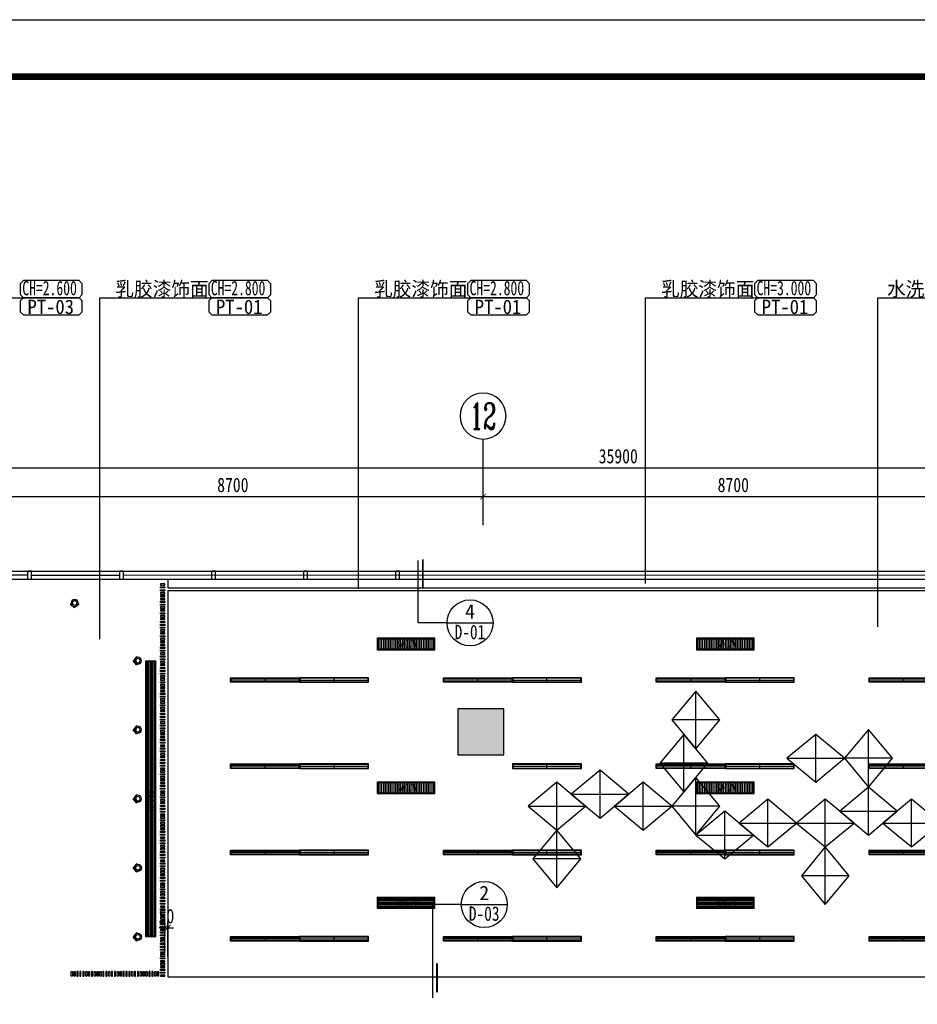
# Model space of a CAD drawing. Header units: millimetres. Extents: x -539149 to -534375, y 505028 to 505469.
# Tile 59 of 135: x -536610 to -536454, y 505287 to 505459. Entities that reach past the tile are written whole.
import ezdxf
from ezdxf.enums import TextEntityAlignment as Align

# ---------------------------------------------------------------- set-up
doc = ezdxf.new("R2010")
doc.units = ezdxf.units.MM
doc.header["$LTSCALE"] = 10
doc.layers.get('Defpoints').update_dxf_attribs({"color": 8})
for name, color, linetype in [('8', 8, 'Continuous'), ('A-建筑-原墙体', 2, 'Continuous'), ('A-建筑-拆墙', 251, 'Continuous'), ('A-建筑-柱子、剪力墙', 251, 'Continuous'), ('A-建筑-窗户', 4, 'Continuous'), ('A-建筑-轴号', 3, 'Continuous'), ('A2图框$0$E-图框', 100, 'Continuous'), ('AXIS_TEXT', 50, 'Continuous'), ('B-平面-完成面造型线', 6, 'Continuous'), ('B-平面-尺寸', 8, 'Continuous'), ('C-顶棚-灯具', 4, 'Continuous'), ('C-顶棚-细线', 31, 'Continuous'), ('C-顶棚-造型线', 30, 'Continuous'), ('C-顶棚-造尺寸', 4, 'Continuous'), ('E--图例', 3, 'Continuous'), ('E-文本', 7, 'Continuous'), ('F-文本', 61, 'Continuous'), ('P-文字标注', 2, 'Continuous')]:
    doc.layers.add(name, color=color, linetype=linetype)
doc.layers.add('A-批量打印图层', color=251, linetype='Continuous', plot=False)
doc.layers.add('A2图框$0$图框外线', color=1, linetype='Continuous', plot=False)
doc.layers.add('C-顶棚-空调', color=4, linetype='Continuous', lineweight=20)
doc.layers.add('E-空调', color=4, linetype='Continuous', lineweight=20)
doc.styles.add('-宋体', font='txt', dxfattribs={"width": 0.8})
doc.styles.add('_TCH_AXIS', font='COMPLEX', dxfattribs={"bigfont": 'GBCBIG'})
doc.styles.add('CCD_DIM', font='txt', dxfattribs={"width": 0.8})
doc.styles.add('COMPLEX', font='COMPLEX')
doc.styles.add('STSL', font='txt', dxfattribs={"width": 0.8})
doc.styles.add('TXT', font='gbenor.shx', dxfattribs={"width": 0.7})
doc.dimstyles.new('1', dxfattribs={"dimscale": 0, "dimtxt": 2.5, "dimasz": 1.5, "dimexe": 1, "dimexo": 0, "dimgap": 0.3, "dimtad": 1, "dimdec": 0, "dimzin": 0, "dimdsep": 46, "dimtxsty": 'Standard', "dimblk": 'ARCHTICK', "dimcen": 0.09, "dimclrd": 8, "dimclre": 8, "dimclrt": 4, "dimadec": 0, "dimazin": 0, "dimtfac": 1, "dimtdec": 0, "dimtix": 1, "dimtofl": 0, "dimtmove": 2, "dimatfit": 3, "dimldrblk": 'DOTSMALL', "dimfxl": 5, "dimfxlon": 1, "dimtolj": 1, "dimtzin": 0, "dimarcsym": 0})
doc.dimstyles.new('1-1', dxfattribs={"dimscale": 0, "dimtxt": 2.5, "dimasz": 1, "dimexe": 1, "dimexo": 1, "dimgap": 0.75, "dimtad": 1, "dimdec": 0, "dimrnd": 0.005, "dimzin": 0, "dimdsep": 46, "dimtxsty": 'CCD_DIM', "dimblk": 'ARCHTICK', "dimcen": 0.13, "dimclrd": 44, "dimclre": 44, "dimclrt": 50, "dimadec": 0, "dimazin": 0, "dimtfac": 1, "dimtdec": 0, "dimtix": 1, "dimtmove": 2, "dimatfit": 3, "dimldrblk": 'HBA_Leader_Dot', "dimfxl": 5, "dimfxlon": 1, "dimtvp": 1, "dimtolj": 1, "dimtzin": 0, "dimarcsym": 0})
pattern_1 = [(0, (15, 15), (0, 25), [])]

# ---------------------------------------------------------------- blocks, each defined once
blk = doc.blocks.new('_ArchTick')
at = {"color": 0, "linetype": 'ByBlock', "const_width": 0.15}
blk.add_lwpolyline([(-0.5, -0.5), (0.5, 0.5)], dxfattribs=at)
blk = doc.blocks.new('HBA_Leader_Dot')
at = {"color": 0, "linetype": 'ByBlock'}
blk.add_line((-5, 0), (-10, 0), dxfattribs=at)
at = {"color": 0, "linetype": 'ByBlock', "const_width": 5}
blk.add_lwpolyline([(-2.5, 0, 1), (2.5, 0, 1)], format="xyb", close=True, dxfattribs=at)
blk = doc.blocks.new('_FZH')
at = {"layer": 'A-建筑-原墙体'}
blk.add_lwpolyline([(-0.5, -0.5), (0.5, -0.5), (0.5, 0.5), (-0.5, 0.5)], close=True, dxfattribs=at)
at = {"layer": 'A-建筑-柱子、剪力墙'}
blk.add_solid([(-0.5, -0.5), (0.5, -0.5), (-0.5, 0.5), (0.5, 0.5)], dxfattribs=at)
blk = doc.blocks.new('_AXISO')
blk.add_circle((0, 0), 0.5)
at = {"layer": 'AXIS_TEXT', "style": 'COMPLEX', "width": 1.041667}
blk.add_attdef('A', text='', height=0.56, dxfattribs=at).set_placement((-0.25, -0.28), (0.25, -0.28), align=Align.FIT)
blk = doc.blocks.new('A$C323A0BBE')
at = {"layer": 'C-顶棚-灯具', "color": 8}
for p, q in [((0, 600), (0, -600)), ((-40, 0), (40, 0))]:
    blk.add_line(p, q, dxfattribs=at)
at = {"layer": 'C-顶棚-灯具'}
blk.add_lwpolyline([(-40, -600), (40, -600), (40, 600), (-40, 600)], close=True, dxfattribs=at)
at = {"layer": 'C-顶棚-灯具', "color": 8}
blk.add_lwpolyline([(-30, -590), (30, -590), (30, 590), (-30, 590)], close=True, dxfattribs=at)
blk = doc.blocks.new('射灯(可调角度）')
h = blk.add_hatch(color=9)
edge = h.paths.add_edge_path()
edge.add_line((17, 44), (17, 59))
edge.add_line((17, 59), (63, 0))
edge.add_line((63, 0), (17, -59))
edge.add_line((17, -59), (17, -44))
edge.add_ellipse((0, 0), major_axis=(-33.5, 33.5), ratio=1, start_angle=156.4449, end_angle=225)
edge.add_ellipse((0, 0), major_axis=(33.5, 33.5), ratio=1, start_angle=315, end_angle=383.5551)
for p, q in [((17, 44), (17, 59)), ((17, 59), (63, 0)), ((17, -59), (63, 0))]:
    blk.add_line(p, q)
blk.add_circle((0, 0), 47.4)
at = {"color": 8}
blk.add_circle((0, 0), 30, dxfattribs=at)
blk = doc.blocks.new('*D170')
at = {"layer": 'C-顶棚-造尺寸', "color": 44, "lineweight": -2, "ltscale": 0.01, "transparency": 16777216}
for p, q in [((-536584.57, 505295.63), (-536584.57, 505301.63)), ((-536584.07, 505295.63), (-536584.07, 505301.63)), ((-536584.57, 505300.63), (-536585.57, 505300.63)), ((-536584.57, 505300.63), (-536584.07, 505300.63)), ((-536584.07, 505300.63), (-536583.07, 505300.63))]:
    blk.add_line(p, q, dxfattribs=at)
at = {"layer": 'Defpoints', "color": 0, "ltscale": 0.01, "transparency": 16777216}
for p in [(-536584.07, 505300.63), (-536584.57, 505293.9), (-536584.07, 505293.9)]:
    blk.add_point(p, dxfattribs=at)
at = {"layer": 'C-顶棚-造尺寸', "color": 44, "lineweight": -2, "ltscale": 0.01, "transparency": 16777216}
blk.add_blockref('_ArchTick', (-536584.57, 505300.63), dxfattribs=at)
at = {"layer": 'C-顶棚-造尺寸', "color": 44, "lineweight": -2, "ltscale": 0.01, "transparency": 16777216, "rotation": 180}
blk.add_blockref('_ArchTick', (-536584.07, 505300.63), dxfattribs=at)
at = {"layer": 'C-顶棚-造尺寸', "color": 50, "ltscale": 0.01, "transparency": 16777216, "insert": (-536584.32, 505302.63), "char_height": 2.5, "attachment_point": 5, "style": 'CCD_DIM'}
blk.add_mtext('\\A1;50', dxfattribs=at)
blk = doc.blocks.new('A$C7DCD0865')
at = {"layer": 'C-顶棚-细线'}
for p, q in [((0, -300), (0, 300)), ((250, 0), (-250, 0))]:
    blk.add_line(p, q, dxfattribs=at)
blk.add_lwpolyline([(0, -300), (250, 0), (0, 300), (-250, 0)], close=True, dxfattribs=at)
blk = doc.blocks.new('*U105')
at = {"layer": 'C-顶棚-灯具'}
h = blk.add_hatch(dxfattribs=at)
h.set_pattern_fill('_USER', color=8, scale=30, angle=90, style=0, pattern_type=0)
h.set_pattern_definition([(90, (15, 15), (-30, 2e-15), [])])
h.paths.add_polyline_path([(15, 185), (15, 15), (985, 15), (985, 185)])
at = {"layer": 'C-顶棚-灯具', "linetype": 'ByBlock'}
blk.add_lwpolyline([(0, 200), (0, 0), (1000, 0), (1000, 200)], close=True, dxfattribs=at)
at = {"layer": 'C-顶棚-灯具', "color": 8}
blk.add_lwpolyline([(15, 185), (15, 15), (985, 15), (985, 185)], close=True, dxfattribs=at)
at = {"layer": 'C-顶棚-灯具', "style": 'STSL', "width": 0.75}
blk.add_text('SAG/V', height=125, dxfattribs=at).set_placement((339, 39))
blk = doc.blocks.new('A$C6A8D0C23')
at = {"layer": 'C-顶棚-灯具'}
h = blk.add_hatch(dxfattribs=at)
h.set_pattern_fill('_USER', color=8, scale=25, style=0, pattern_type=0)
h.set_pattern_definition(pattern_1)
h.paths.add_polyline_path([(15, 185), (15, 15), (985, 15), (985, 185)])
at = {"layer": 'C-顶棚-空调', "color": 8}
blk.add_lwpolyline([(15, 185), (15, 15), (985, 15), (985, 185)], close=True, dxfattribs=at)
at = {"layer": 'E-空调', "linetype": 'ByBlock'}
blk.add_lwpolyline([(0, 200), (0, 0), (1000, 0), (1000, 200)], close=True, dxfattribs=at)
at = {"layer": 'E-空调', "style": 'STSL', "width": 0.75}
blk.add_text('RAG/V', height=125, dxfattribs=at).set_placement((354, 36))
blk = doc.blocks.new('*U109')
at = {"layer": 'C-顶棚-灯具'}
h = blk.add_hatch(dxfattribs=at)
h.set_pattern_fill('_USER', color=8, scale=25, style=0, pattern_type=0)
h.set_pattern_definition(pattern_1)
h.paths.add_polyline_path([(-1885, 175), (-1885, 25), (2885, 25), (2885, 175)])
at = {"layer": 'C-顶棚-空调', "color": 8}
blk.add_lwpolyline([(-1885, 175), (-1885, 25), (2885, 25), (2885, 175)], close=True, dxfattribs=at)
at = {"layer": 'E-空调', "linetype": 'ByBlock'}
blk.add_lwpolyline([(-1900, 190), (-1900, 10), (2900, 10), (2900, 190)], close=True, dxfattribs=at)
at = {"layer": 'E-空调', "style": 'STSL', "width": 0.75}
blk.add_text('RAG/V', height=125, dxfattribs=at).set_placement((354, 36))
blk = doc.blocks.new('A2图框')
at = {"layer": 'A2图框$0$E-图框', "color": 4, "const_width": 1.13}
blk.add_lwpolyline([(-363.4, 295.3), (209.38, 295.3), (209.38, -104.9), (-363.4, -104.9)], close=True, dxfattribs=at)
at = {"layer": 'A2图框$0$图框外线', "color": 1}
blk.add_lwpolyline([(-374.72, 305.2), (219.28, 305.2), (219.28, -114.8), (-374.72, -114.8)], close=True, dxfattribs=at)
blk.add_lwpolyline([(-374.72, 305.2), (219.28, 305.2), (219.28, -114.8), (-374.72, -114.8)], close=True, dxfattribs=at)
blk.add_lwpolyline([(-374.72, 305.2), (219.28, 305.2), (219.28, -114.8), (-374.72, -114.8)], close=True, dxfattribs=at)
blk = doc.blocks.new('材料编号1')
at = {"layer": 'E--图例', "color": 3}
blk.add_lwpolyline([(8.72, -1.9), (8.72, -0.64), (8.35, -0.27), (1.89, -0.27), (1.52, -0.64), (1.52, -1.9), (1.89, -2.27), (8.35, -2.27)], close=True, dxfattribs=at)
at = {"layer": 'E-文本', "style": 'TXT', "width": 0.7}
blk.add_attdef('编号', (1.61, -2.3), '', height=2, dxfattribs=at)
blk = doc.blocks.new('A$C0688118A')
at = {"layer": 'P-文字标注', "color": 2}
blk.add_line((-8, 0), (0, 0), dxfattribs=at)
blk.add_circle((-4, 0), 4, dxfattribs=at)
blk.add_attdef('1', text='', height=2.5, dxfattribs=at).set_placement((-4, 2), align=Align.MIDDLE_CENTER)
at = {"layer": 'P-文字标注', "color": 2, "width": 3}
blk.add_attdef('222', text='', height=2.5, dxfattribs=at).set_placement((-6.68, -2.84), (-1.35, -2.84), align=Align.FIT)

msp = doc.modelspace()

# ---------------------------------------------------------------- linework, layer by layer
at = {"layer": 'A-建筑-窗户', "ltscale": 0.01}
for p, q in [((-536664.373, 505362.649, 0.069), (-536359.773, 505362.649, 0.069)), ((-536664.373, 505361.249, 0.069), (-536359.773, 505361.249, 0.069)), ((-536615.173, 505361.982, 0.069), (-536608.473, 505361.982, 0.069)), ((-536607.773, 505361.949, 0.069), (-536592.473, 505361.951, 0.069)), ((-536591.773, 505361.951, 0.069), (-536360.473, 505361.982, 0.069))]:
    msp.add_line(p, q, dxfattribs=at)
at = {"layer": 'A-建筑-窗户', "ltscale": 0.01, "elevation": 0.069}
for points in [[(-536608.473, 505361.249), (-536607.773, 505361.249), (-536607.773, 505362.649), (-536608.473, 505362.649)], [(-536592.473, 505361.249), (-536591.773, 505361.249), (-536591.773, 505362.649), (-536592.473, 505362.649)], [(-536576.473, 505361.249), (-536575.773, 505361.249), (-536575.773, 505362.649), (-536576.473, 505362.649)], [(-536560.473, 505361.249), (-536559.773, 505361.249), (-536559.773, 505362.649), (-536560.473, 505362.649)], [(-536544.473, 505361.249), (-536543.773, 505361.249), (-536543.773, 505362.649), (-536544.473, 505362.649)]]:
    msp.add_lwpolyline(points, close=True, dxfattribs=at)
at = {"layer": 'A-建筑-轴号', "ltscale": 0.01}
msp.add_line((-536529.273, 505370.599, 0.069), (-536529.273, 505385.599, 0.069), dxfattribs=at)
at = {"layer": 'A-批量打印图层'}
msp.add_lwpolyline([(-536761.961, 505458.51), (-536167.961, 505458.51), (-536167.961, 505038.51), (-536761.961, 505038.51)], close=True, dxfattribs=at)
at = {"layer": 'B-平面-完成面造型线', "ltscale": 0.01, "elevation": 0.069}
for points in [[(-536584.573, 505360.199), (-536584.573, 505360.399), (-536585.373, 505360.399), (-536585.373, 505360.199)], [(-536584.573, 505359.899), (-536584.573, 505359.699), (-536585.373, 505359.699), (-536585.373, 505359.899)], [(-536584.573, 505359.399), (-536584.573, 505359.199), (-536585.373, 505359.199), (-536585.373, 505359.399)], [(-536584.573, 505358.699), (-536584.573, 505358.899), (-536585.373, 505358.899), (-536585.373, 505358.699)], [(-536584.573, 505358.199), (-536584.573, 505358.399), (-536585.373, 505358.399), (-536585.373, 505358.199)], [(-536584.573, 505357.699), (-536584.573, 505357.899), (-536585.373, 505357.899), (-536585.373, 505357.699)], [(-536584.573, 505357.399), (-536584.573, 505357.199), (-536585.373, 505357.199), (-536585.373, 505357.399)], [(-536584.573, 505356.899), (-536584.573, 505356.699), (-536585.373, 505356.699), (-536585.373, 505356.899)], [(-536584.573, 505356.199), (-536584.573, 505356.399), (-536585.373, 505356.399), (-536585.373, 505356.199)], [(-536584.573, 505355.699), (-536584.573, 505355.899), (-536585.373, 505355.899), (-536585.373, 505355.699)], [(-536584.573, 505355.399), (-536584.573, 505355.199), (-536585.373, 505355.199), (-536585.373, 505355.399)], [(-536584.573, 505354.699), (-536584.573, 505354.899), (-536585.373, 505354.899), (-536585.373, 505354.699)], [(-536584.573, 505354.199), (-536584.573, 505354.399), (-536585.373, 505354.399), (-536585.373, 505354.199)], [(-536584.573, 505353.899), (-536584.573, 505353.699), (-536585.373, 505353.699), (-536585.373, 505353.899)], [(-536584.573, 505353.399), (-536584.573, 505353.199), (-536585.373, 505353.199), (-536585.373, 505353.399)], [(-536584.573, 505352.899), (-536584.573, 505352.699), (-536585.373, 505352.699), (-536585.373, 505352.899)], [(-536584.573, 505352.199), (-536584.573, 505352.399), (-536585.373, 505352.399), (-536585.373, 505352.199)], [(-536584.573, 505351.699), (-536584.573, 505351.899), (-536585.373, 505351.899), (-536585.373, 505351.699)], [(-536584.573, 505351.399), (-536584.573, 505351.199), (-536585.373, 505351.199), (-536585.373, 505351.399)], [(-536584.573, 505350.699), (-536584.573, 505350.899), (-536585.373, 505350.899), (-536585.373, 505350.699)], [(-536584.573, 505350.199), (-536584.573, 505350.399), (-536585.373, 505350.399), (-536585.373, 505350.199)], [(-536584.573, 505349.699), (-536584.573, 505349.899), (-536585.373, 505349.899), (-536585.373, 505349.699)], [(-536584.573, 505349.399), (-536584.573, 505349.199), (-536585.373, 505349.199), (-536585.373, 505349.399)], [(-536584.573, 505348.899), (-536584.573, 505348.699), (-536585.373, 505348.699), (-536585.373, 505348.899)], [(-536584.573, 505348.199), (-536584.573, 505348.399), (-536585.373, 505348.399), (-536585.373, 505348.199)], [(-536584.573, 505347.899), (-536584.573, 505347.699), (-536585.373, 505347.699), (-536585.373, 505347.899)], [(-536584.573, 505347.399), (-536584.573, 505347.199), (-536585.373, 505347.199), (-536585.373, 505347.399)], [(-536584.573, 505346.699), (-536584.573, 505346.899), (-536585.373, 505346.899), (-536585.373, 505346.699)], [(-536584.573, 505346.199), (-536584.573, 505346.399), (-536585.373, 505346.399), (-536585.373, 505346.199)], [(-536584.573, 505345.899), (-536584.573, 505345.699), (-536585.373, 505345.699), (-536585.373, 505345.899)], [(-536584.573, 505345.399), (-536584.573, 505345.199), (-536585.373, 505345.199), (-536585.373, 505345.399)], [(-536584.573, 505344.899), (-536584.573, 505344.699), (-536585.373, 505344.699), (-536585.373, 505344.899)], [(-536584.573, 505344.199), (-536584.573, 505344.399), (-536585.373, 505344.399), (-536585.373, 505344.199)], [(-536584.573, 505343.699), (-536584.573, 505343.899), (-536585.373, 505343.899), (-536585.373, 505343.699)], [(-536584.573, 505343.399), (-536584.573, 505343.199), (-536585.373, 505343.199), (-536585.373, 505343.399)], [(-536584.573, 505342.699), (-536584.573, 505342.899), (-536585.373, 505342.899), (-536585.373, 505342.699)], [(-536584.573, 505342.199), (-536584.573, 505342.399), (-536585.373, 505342.399), (-536585.373, 505342.199)], [(-536584.573, 505341.699), (-536584.573, 505341.899), (-536585.373, 505341.899), (-536585.373, 505341.699)], [(-536584.573, 505341.399), (-536584.573, 505341.199), (-536585.373, 505341.199), (-536585.373, 505341.399)], [(-536584.573, 505340.899), (-536584.573, 505340.699), (-536585.373, 505340.699), (-536585.373, 505340.899)], [(-536584.573, 505340.199), (-536584.573, 505340.399), (-536585.373, 505340.399), (-536585.373, 505340.199)], [(-536584.573, 505339.699), (-536584.573, 505339.899), (-536585.373, 505339.899), (-536585.373, 505339.699)], [(-536584.573, 505339.399), (-536584.573, 505339.199), (-536585.373, 505339.199), (-536585.373, 505339.399)], [(-536584.573, 505338.699), (-536584.573, 505338.899), (-536585.373, 505338.899), (-536585.373, 505338.699)], [(-536584.573, 505338.199), (-536584.573, 505338.399), (-536585.373, 505338.399), (-536585.373, 505338.199)], [(-536584.573, 505337.899), (-536584.573, 505337.699), (-536585.373, 505337.699), (-536585.373, 505337.899)], [(-536584.573, 505337.399), (-536584.573, 505337.199), (-536585.373, 505337.199), (-536585.373, 505337.399)], [(-536584.573, 505336.899), (-536584.573, 505336.699), (-536585.373, 505336.699), (-536585.373, 505336.899)], [(-536584.573, 505336.199), (-536584.573, 505336.399), (-536585.373, 505336.399), (-536585.373, 505336.199)], [(-536584.573, 505335.899), (-536584.573, 505335.699), (-536585.373, 505335.699), (-536585.373, 505335.899)], [(-536584.573, 505335.399), (-536584.573, 505335.199), (-536585.373, 505335.199), (-536585.373, 505335.399)], [(-536584.573, 505334.699), (-536584.573, 505334.899), (-536585.373, 505334.899), (-536585.373, 505334.699)], [(-536584.573, 505334.199), (-536584.573, 505334.399), (-536585.373, 505334.399), (-536585.373, 505334.199)], [(-536584.573, 505333.699), (-536584.573, 505333.899), (-536585.373, 505333.899), (-536585.373, 505333.699)], [(-536584.573, 505333.399), (-536584.573, 505333.199), (-536585.373, 505333.199), (-536585.373, 505333.399)], [(-536584.573, 505332.899), (-536584.573, 505332.699), (-536585.373, 505332.699), (-536585.373, 505332.899)], [(-536584.573, 505332.199), (-536584.573, 505332.399), (-536585.373, 505332.399), (-536585.373, 505332.199)], [(-536584.573, 505331.899), (-536584.573, 505331.699), (-536585.373, 505331.699), (-536585.373, 505331.899)], [(-536584.573, 505331.399), (-536584.573, 505331.199), (-536585.373, 505331.199), (-536585.373, 505331.399)], [(-536584.573, 505330.699), (-536584.573, 505330.899), (-536585.373, 505330.899), (-536585.373, 505330.699)], [(-536584.573, 505330.199), (-536584.573, 505330.399), (-536585.373, 505330.399), (-536585.373, 505330.199)], [(-536584.573, 505329.899), (-536584.573, 505329.699), (-536585.373, 505329.699), (-536585.373, 505329.899)], [(-536584.573, 505329.399), (-536584.573, 505329.199), (-536585.373, 505329.199), (-536585.373, 505329.399)], [(-536584.573, 505328.899), (-536584.573, 505328.699), (-536585.373, 505328.699), (-536585.373, 505328.899)], [(-536584.573, 505328.199), (-536584.573, 505328.399), (-536585.373, 505328.399), (-536585.373, 505328.199)], [(-536584.573, 505327.699), (-536584.573, 505327.899), (-536585.373, 505327.899), (-536585.373, 505327.699)], [(-536584.573, 505327.399), (-536584.573, 505327.199), (-536585.373, 505327.199), (-536585.373, 505327.399)], [(-536584.573, 505326.699), (-536584.573, 505326.899), (-536585.373, 505326.899), (-536585.373, 505326.699)], [(-536584.573, 505326.199), (-536584.573, 505326.399), (-536585.373, 505326.399), (-536585.373, 505326.199)], [(-536584.573, 505325.699), (-536584.573, 505325.899), (-536585.373, 505325.899), (-536585.373, 505325.699)], [(-536584.573, 505325.399), (-536584.573, 505325.199), (-536585.373, 505325.199), (-536585.373, 505325.399)], [(-536584.573, 505324.899), (-536584.573, 505324.699), (-536585.373, 505324.699), (-536585.373, 505324.899)], [(-536584.573, 505324.199), (-536584.573, 505324.399), (-536585.373, 505324.399), (-536585.373, 505324.199)], [(-536584.573, 505323.699), (-536584.573, 505323.899), (-536585.373, 505323.899), (-536585.373, 505323.699)], [(-536584.573, 505323.399), (-536584.573, 505323.199), (-536585.373, 505323.199), (-536585.373, 505323.399)], [(-536584.573, 505322.699), (-536584.573, 505322.899), (-536585.373, 505322.899), (-536585.373, 505322.699)], [(-536584.573, 505322.199), (-536584.573, 505322.399), (-536585.373, 505322.399), (-536585.373, 505322.199)], [(-536584.573, 505321.899), (-536584.573, 505321.699), (-536585.373, 505321.699), (-536585.373, 505321.899)], [(-536584.573, 505321.399), (-536584.573, 505321.199), (-536585.373, 505321.199), (-536585.373, 505321.399)], [(-536584.573, 505320.899), (-536584.573, 505320.699), (-536585.373, 505320.699), (-536585.373, 505320.899)], [(-536584.573, 505320.199), (-536584.573, 505320.399), (-536585.373, 505320.399), (-536585.373, 505320.199)], [(-536584.573, 505319.699), (-536584.573, 505319.899), (-536585.373, 505319.899), (-536585.373, 505319.699)], [(-536584.573, 505319.399), (-536584.573, 505319.199), (-536585.373, 505319.199), (-536585.373, 505319.399)], [(-536584.573, 505318.699), (-536584.573, 505318.899), (-536585.373, 505318.899), (-536585.373, 505318.699)], [(-536584.573, 505318.199), (-536584.573, 505318.399), (-536585.373, 505318.399), (-536585.373, 505318.199)], [(-536584.573, 505317.699), (-536584.573, 505317.899), (-536585.373, 505317.899), (-536585.373, 505317.699)], [(-536584.573, 505317.399), (-536584.573, 505317.199), (-536585.373, 505317.199), (-536585.373, 505317.399)], [(-536584.573, 505316.899), (-536584.573, 505316.699), (-536585.373, 505316.699), (-536585.373, 505316.899)], [(-536584.573, 505316.199), (-536584.573, 505316.399), (-536585.373, 505316.399), (-536585.373, 505316.199)], [(-536584.573, 505315.899), (-536584.573, 505315.699), (-536585.373, 505315.699), (-536585.373, 505315.899)], [(-536584.573, 505315.399), (-536584.573, 505315.199), (-536585.373, 505315.199), (-536585.373, 505315.399)], [(-536584.573, 505314.699), (-536584.573, 505314.899), (-536585.373, 505314.899), (-536585.373, 505314.699)], [(-536584.573, 505314.199), (-536584.573, 505314.399), (-536585.373, 505314.399), (-536585.373, 505314.199)], [(-536584.573, 505313.899), (-536584.573, 505313.699), (-536585.373, 505313.699), (-536585.373, 505313.899)], [(-536584.573, 505313.399), (-536584.573, 505313.199), (-536585.373, 505313.199), (-536585.373, 505313.399)], [(-536584.573, 505312.899), (-536584.573, 505312.699), (-536585.373, 505312.699), (-536585.373, 505312.899)], [(-536584.573, 505312.199), (-536584.573, 505312.399), (-536585.373, 505312.399), (-536585.373, 505312.199)], [(-536584.573, 505311.899), (-536584.573, 505311.699), (-536585.373, 505311.699), (-536585.373, 505311.899)], [(-536584.573, 505311.399), (-536584.573, 505311.199), (-536585.373, 505311.199), (-536585.373, 505311.399)], [(-536584.573, 505310.699), (-536584.573, 505310.899), (-536585.373, 505310.899), (-536585.373, 505310.699)], [(-536584.573, 505310.199), (-536584.573, 505310.399), (-536585.373, 505310.399), (-536585.373, 505310.199)], [(-536584.573, 505309.699), (-536584.573, 505309.899), (-536585.373, 505309.899), (-536585.373, 505309.699)], [(-536584.573, 505309.399), (-536584.573, 505309.199), (-536585.373, 505309.199), (-536585.373, 505309.399)], [(-536584.573, 505308.899), (-536584.573, 505308.699), (-536585.373, 505308.699), (-536585.373, 505308.899)], [(-536584.573, 505308.199), (-536584.573, 505308.399), (-536585.373, 505308.399), (-536585.373, 505308.199)], [(-536584.573, 505307.699), (-536584.573, 505307.899), (-536585.373, 505307.899), (-536585.373, 505307.699)], [(-536584.573, 505307.399), (-536584.573, 505307.199), (-536585.373, 505307.199), (-536585.373, 505307.399)], [(-536584.573, 505306.699), (-536584.573, 505306.899), (-536585.373, 505306.899), (-536585.373, 505306.699)], [(-536584.573, 505306.199), (-536584.573, 505306.399), (-536585.373, 505306.399), (-536585.373, 505306.199)], [(-536584.573, 505305.899), (-536584.573, 505305.699), (-536585.373, 505305.699), (-536585.373, 505305.899)], [(-536584.573, 505305.399), (-536584.573, 505305.199), (-536585.373, 505305.199), (-536585.373, 505305.399)], [(-536584.573, 505304.899), (-536584.573, 505304.699), (-536585.373, 505304.699), (-536585.373, 505304.899)], [(-536584.573, 505304.199), (-536584.573, 505304.399), (-536585.373, 505304.399), (-536585.373, 505304.199)], [(-536584.573, 505303.899), (-536584.573, 505303.699), (-536585.373, 505303.699), (-536585.373, 505303.899)], [(-536584.573, 505303.399), (-536584.573, 505303.199), (-536585.373, 505303.199), (-536585.373, 505303.399)], [(-536584.573, 505302.699), (-536584.573, 505302.899), (-536585.373, 505302.899), (-536585.373, 505302.699)], [(-536584.573, 505302.199), (-536584.573, 505302.399), (-536585.373, 505302.399), (-536585.373, 505302.199)], [(-536584.573, 505301.699), (-536584.573, 505301.899), (-536585.373, 505301.899), (-536585.373, 505301.699)], [(-536584.573, 505301.399), (-536584.573, 505301.199), (-536585.373, 505301.199), (-536585.373, 505301.399)], [(-536584.573, 505300.899), (-536584.573, 505300.699), (-536585.373, 505300.699), (-536585.373, 505300.899)], [(-536584.573, 505300.199), (-536584.573, 505300.399), (-536585.373, 505300.399), (-536585.373, 505300.199)], [(-536584.573, 505299.899), (-536584.573, 505299.699), (-536585.373, 505299.699), (-536585.373, 505299.899)], [(-536584.573, 505299.399), (-536584.573, 505299.199), (-536585.373, 505299.199), (-536585.373, 505299.399)], [(-536584.573, 505298.699), (-536584.573, 505298.899), (-536585.373, 505298.899), (-536585.373, 505298.699)], [(-536584.573, 505298.199), (-536584.573, 505298.399), (-536585.373, 505298.399), (-536585.373, 505298.199)], [(-536584.573, 505297.899), (-536584.573, 505297.699), (-536585.373, 505297.699), (-536585.373, 505297.899)], [(-536584.573, 505297.399), (-536584.573, 505297.199), (-536585.373, 505297.199), (-536585.373, 505297.399)], [(-536584.573, 505296.899), (-536584.573, 505296.699), (-536585.373, 505296.699), (-536585.373, 505296.899)], [(-536584.573, 505296.199), (-536584.573, 505296.399), (-536585.373, 505296.399), (-536585.373, 505296.199)], [(-536584.573, 505295.699), (-536584.573, 505295.899), (-536585.373, 505295.899), (-536585.373, 505295.699)], [(-536584.573, 505295.399), (-536584.573, 505295.199), (-536585.373, 505295.199), (-536585.373, 505295.399)], [(-536584.573, 505294.699), (-536584.573, 505294.899), (-536585.373, 505294.899), (-536585.373, 505294.699)], [(-536584.573, 505294.199), (-536584.573, 505294.399), (-536585.373, 505294.399), (-536585.373, 505294.199)], [(-536600.673, 505292.199), (-536600.873, 505292.199), (-536600.873, 505292.999), (-536600.673, 505292.999)], [(-536600.173, 505292.199), (-536600.373, 505292.199), (-536600.373, 505292.999), (-536600.173, 505292.999)], [(-536599.873, 505292.199), (-536599.673, 505292.199), (-536599.673, 505292.999), (-536599.873, 505292.999)], [(-536599.373, 505292.199), (-536599.173, 505292.199), (-536599.173, 505292.999), (-536599.373, 505292.999)], [(-536598.873, 505292.199), (-536598.673, 505292.199), (-536598.673, 505292.999), (-536598.873, 505292.999)], [(-536598.173, 505292.199), (-536598.373, 505292.199), (-536598.373, 505292.999), (-536598.173, 505292.999)], [(-536597.673, 505292.199), (-536597.873, 505292.199), (-536597.873, 505292.999), (-536597.673, 505292.999)], [(-536597.373, 505292.199), (-536597.173, 505292.199), (-536597.173, 505292.999), (-536597.373, 505292.999)], [(-536596.673, 505292.199), (-536596.873, 505292.199), (-536596.873, 505292.999), (-536596.673, 505292.999)], [(-536596.173, 505292.199), (-536596.373, 505292.199), (-536596.373, 505292.999), (-536596.173, 505292.999)], [(-536595.673, 505292.199), (-536595.873, 505292.199), (-536595.873, 505292.999), (-536595.673, 505292.999)], [(-536595.373, 505292.199), (-536595.173, 505292.199), (-536595.173, 505292.999), (-536595.373, 505292.999)], [(-536594.873, 505292.199), (-536594.673, 505292.199), (-536594.673, 505292.999), (-536594.873, 505292.999)], [(-536594.173, 505292.199), (-536594.373, 505292.199), (-536594.373, 505292.999), (-536594.173, 505292.999)], [(-536593.873, 505292.199), (-536593.673, 505292.199), (-536593.673, 505292.999), (-536593.873, 505292.999)], [(-536593.373, 505292.199), (-536593.173, 505292.199), (-536593.173, 505292.999), (-536593.373, 505292.999)], [(-536592.673, 505292.199), (-536592.873, 505292.199), (-536592.873, 505292.999), (-536592.673, 505292.999)], [(-536592.173, 505292.199), (-536592.373, 505292.199), (-536592.373, 505292.999), (-536592.173, 505292.999)], [(-536591.873, 505292.199), (-536591.673, 505292.199), (-536591.673, 505292.999), (-536591.873, 505292.999)], [(-536591.373, 505292.199), (-536591.173, 505292.199), (-536591.173, 505292.999), (-536591.373, 505292.999)], [(-536590.873, 505292.199), (-536590.673, 505292.199), (-536590.673, 505292.999), (-536590.873, 505292.999)], [(-536590.173, 505292.199), (-536590.373, 505292.199), (-536590.373, 505292.999), (-536590.173, 505292.999)], [(-536589.873, 505292.199), (-536589.673, 505292.199), (-536589.673, 505292.999), (-536589.873, 505292.999)], [(-536589.373, 505292.199), (-536589.173, 505292.199), (-536589.173, 505292.999), (-536589.373, 505292.999)], [(-536588.673, 505292.199), (-536588.873, 505292.199), (-536588.873, 505292.999), (-536588.673, 505292.999)], [(-536588.173, 505292.199), (-536588.373, 505292.199), (-536588.373, 505292.999), (-536588.173, 505292.999)], [(-536587.673, 505292.199), (-536587.873, 505292.199), (-536587.873, 505292.999), (-536587.673, 505292.999)], [(-536587.373, 505292.199), (-536587.173, 505292.199), (-536587.173, 505292.999), (-536587.373, 505292.999)], [(-536586.873, 505292.199), (-536586.673, 505292.199), (-536586.673, 505292.999), (-536586.873, 505292.999)], [(-536586.173, 505292.199), (-536586.373, 505292.199), (-536586.373, 505292.999), (-536586.173, 505292.999)], [(-536585.673, 505292.199), (-536585.873, 505292.199), (-536585.873, 505292.999), (-536585.673, 505292.999)], [(-536584.573, 505293.699), (-536584.573, 505293.899), (-536585.373, 505293.899), (-536585.373, 505293.699)], [(-536584.573, 505293.399), (-536584.573, 505293.199), (-536585.373, 505293.199), (-536585.373, 505293.399)], [(-536584.573, 505292.899), (-536584.573, 505292.699), (-536585.373, 505292.699), (-536585.373, 505292.899)], [(-536584.573, 505292.199), (-536584.573, 505292.399), (-536585.373, 505292.399), (-536585.373, 505292.199)]]:
    msp.add_lwpolyline(points, close=True, dxfattribs=at)
at = {"layer": 'C-顶棚-造型线', "ltscale": 0.01}
for p, q in [((-536584.073, 505361.249, 0.069), (-536584.073, 505359.749, 0.069)), ((-536584.073, 505359.749, 0.069), (-536399.773, 505359.749, 0.069)), ((-536584.073, 505359.249, 0.069), (-536399.773, 505359.249, 0.069)), ((-536584.073, 505359.249, 0.069), (-536584.073, 505292.099, 0.069)), ((-536584.073, 505292.099, 0.069), (-536399.773, 505292.099, 0.069))]:
    msp.add_line(p, q, dxfattribs=at)
at = {"layer": 'P-文字标注', "color": 4}
for points in [[(-536535.538, 505353.635), (-536540.538, 505353.635), (-536540.538, 505364.495)], [(-536533.067, 505304.671), (-536538.067, 505304.671), (-536538.067, 505288.417)]]:
    msp.add_lwpolyline(points, dxfattribs=at)
at = {"layer": 'P-文字标注', "color": 4, "const_width": 0.3}
for points in [[(-536539.757, 505359.686), (-536539.757, 505364.686)], [(-536537.286, 505294.417), (-536537.286, 505289.417)]]:
    msp.add_lwpolyline(points, dxfattribs=at)

# ---------------------------------------------------------------- block references
at = {"layer": '8'}
ref = msp.add_blockref('A$C0688118A', (-536527.538, 505353.635), dxfattribs=at)
ref.add_attrib('222', 'D-01', dxfattribs={"layer": 'P-文字标注', "color": 2, "height": 2.5, "width": 0.75}).set_placement((-536534.217, 505350.796), (-536528.884, 505350.796), align=Align.FIT)
ref.add_attrib('1', '4', dxfattribs={"layer": 'P-文字标注', "color": 2, "height": 2.5}).set_placement((-536531.538, 505355.635), align=Align.MIDDLE_CENTER)
ref = msp.add_blockref('A$C0688118A', (-536525.067, 505304.671), dxfattribs=at)
ref.add_attrib('222', 'D-03', dxfattribs={"layer": 'P-文字标注', "color": 2, "height": 2.5, "width": 0.75}).set_placement((-536531.746, 505301.833), (-536526.413, 505301.833), align=Align.FIT)
ref.add_attrib('1', '2', dxfattribs={"layer": 'P-文字标注', "color": 2, "height": 2.5}).set_placement((-536529.067, 505306.671), align=Align.MIDDLE_CENTER)
at = {"layer": 'A-建筑-原墙体', "ltscale": 0.01, "xscale": 8, "yscale": 8, "zscale": 8}
msp.add_blockref('_FZH', (-536529.673, 505334.699, 0.069), dxfattribs=at)
at = {"layer": 'A-建筑-窗户', "ltscale": 0.5}
msp.add_blockref('A2图框', (-536387.245, 505153.313), dxfattribs=at)
at = {"layer": 'A-建筑-轴号', "ltscale": 0.01}
ref = msp.add_blockref('_AXISO', (-536529.273, 505389.599, 0.069), dxfattribs=dict(at, xscale=-8, yscale=8, zscale=8, rotation=180))
ref.add_attrib('A', '12', dxfattribs={"layer": 'AXIS_TEXT', "height": 4.5255, "style": '_TCH_AXIS', "width": 0.724138}).set_placement((-536531.536, 505387.336, 0.069), (-536527.01, 505387.336, 0.069), align=Align.FIT)
at = {"layer": 'C-顶棚-灯具', "linetype": 'ByBlock', "ltscale": 0.01, "yscale": 0.0128000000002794}
for p, xscale, zscale, rotation in [((-536600.273, 505357.099, 0.069), -0.0128000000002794, 0.0128, 90), ((-536589.273, 505311.049, 0.069), 0.0128000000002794, 0.0128000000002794, 180), ((-536589.273, 505299.049, 0.069), 0.0128000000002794, 0.0128000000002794, 180)]:
    msp.add_blockref('射灯(可调角度）', p, dxfattribs=dict(at, xscale=xscale, zscale=zscale, rotation=rotation))
at = {"layer": 'C-顶棚-灯具', "ltscale": 0.01, "xscale": 0.01, "yscale": 0.01, "zscale": 0.01}
for name, p in [('*U105', (-536547.673, 505348.949, 0.069)), ('*U105', (-536492.173, 505348.949, 0.069)), ('*U105', (-536547.673, 505323.949, 0.069)), ('*U105', (-536492.173, 505323.949, 0.069)), ('A$C6A8D0C23', (-536547.673, 505303.949, 0.069)), ('A$C6A8D0C23', (-536492.173, 505303.949, 0.069))]:
    msp.add_blockref(name, p, dxfattribs=at)
at = {"layer": 'C-顶棚-灯具', "linetype": 'ByBlock', "ltscale": 0.01, "xscale": -0.0128000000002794, "yscale": 0.0128000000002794, "zscale": 0.0128}
for p in [(-536589.273, 505347.049, 0.069), (-536589.273, 505335.049, 0.069), (-536589.273, 505323.049, 0.069)]:
    msp.add_blockref('射灯(可调角度）', p, dxfattribs=at)
at = {"layer": 'C-顶棚-灯具', "ltscale": 0.01, "yscale": 0.01, "zscale": 0.01}
for name, p, xscale, rotation in [('*U109', (-536588.073, 505328.049, 0.069), 0.01, 270), ('A$C323A0BBE', (-536567.173, 505343.699, 0.069), -0.01, 270), ('A$C323A0BBE', (-536555.173, 505343.699, 0.069), 0.01, 90), ('A$C323A0BBE', (-536530.173, 505343.699, 0.069), -0.01, 270), ('A$C323A0BBE', (-536518.173, 505343.699, 0.069), 0.01, 90), ('A$C323A0BBE', (-536493.173, 505343.699, 0.069), -0.01, 270), ('A$C323A0BBE', (-536481.173, 505343.699, 0.069), 0.01, 90), ('A$C323A0BBE', (-536456.173, 505343.699, 0.069), -0.01, 270), ('A$C323A0BBE', (-536567.173, 505328.699, 0.069), -0.01, 270), ('A$C323A0BBE', (-536555.173, 505328.699, 0.069), 0.01, 90), ('A$C323A0BBE', (-536518.173, 505328.699, 0.069), 0.01, 90), ('A$C323A0BBE', (-536493.173, 505328.699, 0.069), -0.01, 270), ('A$C323A0BBE', (-536481.173, 505328.699, 0.069), 0.01, 90), ('A$C323A0BBE', (-536456.173, 505328.699, 0.069), -0.01, 270), ('A$C323A0BBE', (-536567.173, 505313.699, 0.069), -0.01, 270), ('A$C323A0BBE', (-536555.173, 505313.699, 0.069), 0.01, 90), ('A$C323A0BBE', (-536530.173, 505313.699, 0.069), -0.01, 270), ('A$C323A0BBE', (-536518.173, 505313.699, 0.069), 0.01, 90), ('A$C323A0BBE', (-536493.173, 505313.699, 0.069), -0.01, 270), ('A$C323A0BBE', (-536481.173, 505313.699, 0.069), 0.01, 90), ('A$C323A0BBE', (-536456.173, 505313.699, 0.069), -0.01, 270), ('A$C323A0BBE', (-536567.173, 505298.699, 0.069), -0.01, 270), ('A$C323A0BBE', (-536555.173, 505298.699, 0.069), 0.01, 90), ('A$C323A0BBE', (-536530.173, 505298.699, 0.069), -0.01, 270), ('A$C323A0BBE', (-536518.173, 505298.699, 0.069), 0.01, 90), ('A$C323A0BBE', (-536493.173, 505298.699, 0.069), -0.01, 270), ('A$C323A0BBE', (-536481.173, 505298.699, 0.069), 0.01, 90), ('A$C323A0BBE', (-536456.173, 505298.699, 0.069), -0.01, 270)]:
    msp.add_blockref(name, p, dxfattribs=dict(at, xscale=xscale, rotation=rotation))
at = {"layer": 'C-顶棚-细线', "ltscale": 0.01, "xscale": 0.01666666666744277, "yscale": 0.01666666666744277, "zscale": 0.01666666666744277}
for p in [(-536492.273, 505336.749, 0.069), (-536494.357, 505329.249, 0.069), (-536462.273, 505330.082, 0.069), (-536492.273, 505321.749, 0.069), (-536516.44, 505312.582, 0.069), (-536469.773, 505309.665, 0.069)]:
    msp.add_blockref('A$C7DCD0865', p, dxfattribs=at)
at = {"layer": 'C-顶棚-细线', "ltscale": 0.01, "xscale": 0.01666666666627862, "yscale": 0.01666666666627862, "zscale": 0.01666666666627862, "rotation": 270}
for p in [(-536471.44, 505330.082, 0.069), (-536508.94, 505323.832, 0.069), (-536516.44, 505321.749, 0.069), (-536501.44, 505321.749, 0.069), (-536462.273, 505320.915, 0.069), (-536479.773, 505318.832, 0.069), (-536469.773, 505318.832, 0.069), (-536454.773, 505318.832, 0.069), (-536487.273, 505316.749, 0.069)]:
    msp.add_blockref('A$C7DCD0865', p, dxfattribs=at)
at = {"layer": 'F-文本', "color": 43}
ref = msp.add_blockref('材料编号1', (-536596.661, 505409.76), dxfattribs=dict(at, xscale=1.5, yscale=1.5, zscale=1.5, rotation=180))
ref.add_attrib('编号', 'CH=2.600', (-536609.375, 505410.591), dxfattribs={"color": 7, "height": 2.5, "style": '-宋体', "width": 0.697043})
ref = msp.add_blockref('材料编号1', (-536563.89, 505409.76), dxfattribs=dict(at, xscale=1.5, yscale=1.5, zscale=1.5, rotation=180))
ref.add_attrib('编号', 'CH=2.800', (-536576.605, 505410.591), dxfattribs={"color": 7, "height": 2.5, "style": '-宋体', "width": 0.697043})
ref = msp.add_blockref('材料编号1', (-536518.903, 505409.76), dxfattribs=dict(at, xscale=1.5, yscale=1.5, zscale=1.5, rotation=180))
ref.add_attrib('编号', 'CH=2.800', (-536531.618, 505410.591), dxfattribs={"color": 7, "height": 2.5, "style": '-宋体', "width": 0.697043})
ref = msp.add_blockref('材料编号1', (-536469.01, 505409.76), dxfattribs=dict(at, xscale=1.5, yscale=1.5, zscale=1.5, rotation=180))
ref.add_attrib('编号', 'CH=3.000', (-536481.725, 505410.591), dxfattribs={"color": 7, "height": 2.5, "style": '-宋体', "width": 0.697043})
ref = msp.add_blockref('材料编号1', (-536596.661, 505406.76), dxfattribs=dict(at, xscale=1.5, yscale=1.5, zscale=1.5, rotation=180))
ref.add_attrib('编号', 'PT-03', (-536608.477, 505407.337), dxfattribs={"color": 7, "height": 2.5, "style": '-宋体', "width": 0.951562})
ref = msp.add_blockref('材料编号1', (-536563.89, 505406.76), dxfattribs=dict(at, xscale=1.5, yscale=1.5, zscale=1.5, rotation=180))
ref.add_attrib('编号', 'PT-01', (-536575.706, 505407.337), dxfattribs={"color": 7, "height": 2.5, "style": '-宋体', "width": 0.951562})
ref = msp.add_blockref('材料编号1', (-536518.903, 505406.76), dxfattribs=dict(at, xscale=1.5, yscale=1.5, zscale=1.5, rotation=180))
ref.add_attrib('编号', 'PT-01', (-536530.719, 505407.337), dxfattribs={"color": 7, "height": 2.5, "style": '-宋体', "width": 0.951562})
ref = msp.add_blockref('材料编号1', (-536469.01, 505406.76), dxfattribs=dict(at, xscale=1.5, yscale=1.5, zscale=1.5, rotation=180))
ref.add_attrib('编号', 'PT-01', (-536480.826, 505407.337), dxfattribs={"color": 7, "height": 2.5, "style": '-宋体', "width": 0.951562})

# ---------------------------------------------------------------- texts
at = {"layer": 'E-文本', "char_height": 2.5, "width": 67.27354, "attachment_point": 9, "style": '-宋体'}
for s, insert in [('{\\W1;乳胶漆饰面}', (-536576.963, 505410.161)), ('{\\W1;乳胶漆饰面}', (-536531.976, 505410.161)), ('{\\W1;乳胶漆饰面}', (-536482.083, 505410.161)), ('{\\W1;水洗面}', (-536449.296, 505410.161))]:
    msp.add_mtext(s, dxfattribs=dict(at, insert=insert))

# ---------------------------------------------------------------- dimensions: what is measured, and where the dimension line sits
at = {"layer": 'B-平面-尺寸', "ltscale": 0.01}
msp.add_linear_dim(base=(-536326.273, 505380.599, 0.069), p1=(-536685.273, 505370.199, 0.069), p2=(-536326.273, 505370.199, 0.069), dimstyle='1-1', override={"dimscale": 1, "dimlfac": 100}, dxfattribs=at).render()
for p1, p2 in [((-536616.273, 505365.599, 0.069), (-536529.273, 505365.599, 0.069)), ((-536529.273, 505365.599, 0.069), (-536442.273, 505365.599, 0.069))]:
    msp.add_aligned_dim(p1=p1, p2=p2, distance=10, dimstyle='1-1', override={"dimscale": 1, "dimlfac": 100}, dxfattribs=at).render()
at = {"layer": 'C-顶棚-造尺寸', "ltscale": 0.01}
dim = msp.add_linear_dim(base=(-536584.073, 505300.628, 0.069), p1=(-536584.573, 505293.899, 0.069), p2=(-536584.073, 505293.899, 0.069), dimstyle='1-1', override={"dimscale": 1, "dimlfac": 100}, dxfattribs=at)
dim.commit()
dim.dimension.update_dxf_attribs({"geometry": '*D170', "text_midpoint": (-536584.323, 505302.628, 0.069)})

# ---------------------------------------------------------------- leaders
at = {"layer": 'A-建筑-拆墙'}
for points in [[(-536628.662, 505347.108), (-536628.662, 505410.161), (-536609.18, 505410.161)], [(-536595.891, 505350.786), (-536595.891, 505410.161), (-536576.409, 505410.161)], [(-536550.904, 505359.552), (-536550.904, 505410.161), (-536531.422, 505410.161)], [(-536501.011, 505360.488), (-536501.011, 505410.161), (-536481.529, 505410.161)], [(-536460.643, 505352.924), (-536460.643, 505410.161), (-536448.742, 505410.161)]]:
    msp.add_leader(points, dimstyle='1', override={"dimscale": 0.117162, "dimasz": 0.75, "dimtad": 0, "dimldrblk": 'Dot'}, dxfattribs=at)

doc.saveas('drawing.dxf')
